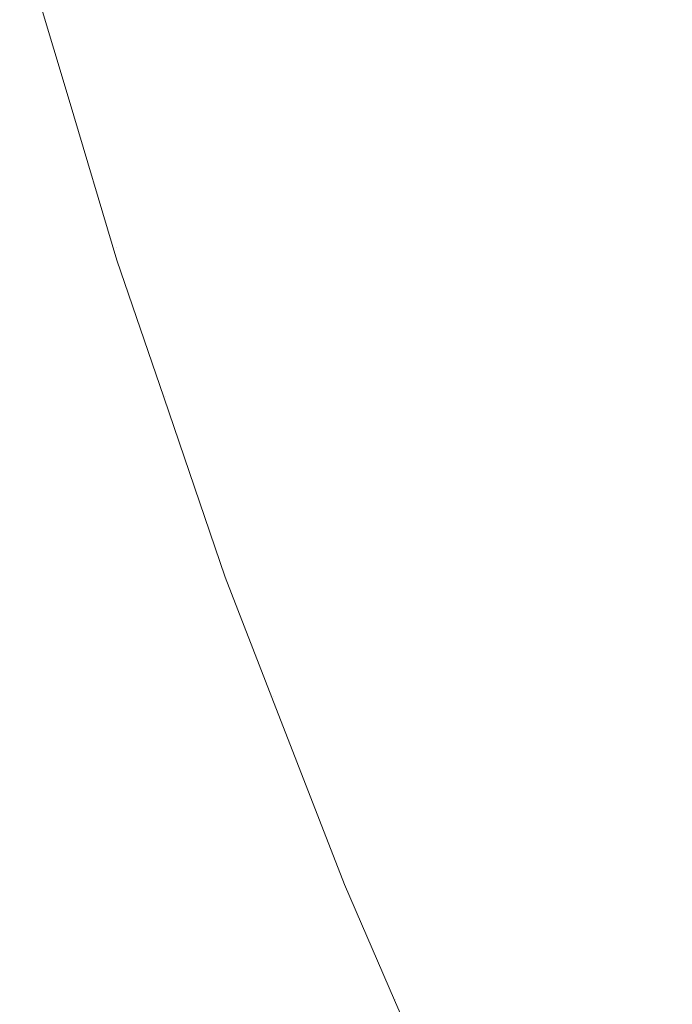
# Model space of a CAD drawing. Header units: centimetres. Extents: x -21.6 to 22.7, y 4.2 to 6.
# Tile 4 of 256: x -21.58227 to -21.57357, y 4.25432 to 4.26746. Entities that reach past the tile are written whole.
import ezdxf

# ---------------------------------------------------------------- set-up
doc = ezdxf.new("R2010")
doc.units = ezdxf.units.CM
doc.header["$LTSCALE"] = 2.54
doc.layers.add('Lucido design-1', color=7, linetype='Continuous')

# ---------------------------------------------------------------- blocks, each defined once
blk = doc.blocks.new('Gruppo-3-1')
at = {"color": 7, "linetype": 'Continuous', "lineweight": 9}
for points, invisible_edges in [([(-21.578602, 4.26769, -2276.29459), (-21.579147, 4.269574, -2276.29459), (-21.579778, 4.269319, -2276.297555), (-21.579229, 4.267419, -2276.297555)], 15), ([(-21.579229, 4.267419, -2276.946785), (-21.579778, 4.269319, -2276.946785), (-21.579147, 4.269574, -2276.94975), (-21.578602, 4.26769, -2276.94975)], 15), ([(-21.575437, 4.269059, -2276.283155), (-21.574876, 4.267241, -2276.283155), (-21.573938, 4.267674, -2276.280418), (-21.574492, 4.269468, -2276.280418)], 15), ([(-21.574492, 4.269468, -2276.963922), (-21.573938, 4.267674, -2276.963922), (-21.574876, 4.267241, -2276.961185), (-21.575437, 4.269059, -2276.961185)], 15), ([(-21.579229, 4.267419, -2276.297555), (-21.579778, 4.269319, -2276.297555), (-21.58034, 4.269092, -2276.300554), (-21.579786, 4.267178, -2276.300554)], 15), ([(-21.579786, 4.267178, -2276.943786), (-21.58034, 4.269092, -2276.943786), (-21.579778, 4.269319, -2276.946785), (-21.579229, 4.267419, -2276.946785)], 15), ([(-21.579786, 4.267178, -2276.300554), (-21.58034, 4.269092, -2276.300554), (-21.58083, 4.268894, -2276.303583), (-21.580273, 4.266967, -2276.303583)], 15), ([(-21.580273, 4.266967, -2276.940757), (-21.58083, 4.268894, -2276.940757), (-21.58034, 4.269092, -2276.943786), (-21.579786, 4.267178, -2276.943786)], 15), ([(-21.576323, 4.268676, -2276.285944), (-21.575755, 4.266835, -2276.285944), (-21.574876, 4.267241, -2276.283155), (-21.575437, 4.269059, -2276.283155)], 15), ([(-21.575437, 4.269059, -2276.961185), (-21.574876, 4.267241, -2276.961185), (-21.575755, 4.266835, -2276.958396), (-21.576323, 4.268676, -2276.958396)], 15), ([(-21.580273, 4.266967, -2276.303583), (-21.58083, 4.268894, -2276.303583), (-21.581247, 4.268725, -2276.30664), (-21.580687, 4.266788, -2276.30664)], 15), ([(-21.580687, 4.266788, -2276.9377), (-21.581247, 4.268725, -2276.9377), (-21.58083, 4.268894, -2276.940757), (-21.580273, 4.266967, -2276.940757)], 15), ([(-21.580687, 4.266788, -2276.30664), (-21.581247, 4.268725, -2276.30664), (-21.581589, 4.268586, -2276.309719), (-21.581027, 4.266641, -2276.309719)], 15), ([(-21.581027, 4.266641, -2276.934621), (-21.581589, 4.268586, -2276.934621), (-21.581247, 4.268725, -2276.9377), (-21.580687, 4.266788, -2276.9377)], 15), ([(-21.581597, 4.266394, -2276.319046), (-21.582164, 4.268354, -2276.319046), (-21.582274, 4.268594, -2276.32217), (-21.581614, 4.266384, -2276.32217)], 11), ([(-21.581614, 4.266384, -2276.32217), (-21.582274, 4.268594, -2276.32217), (-21.582274, 4.268594, -2276.92217), (-21.581614, 4.266384, -2276.92217)], 10), ([(-21.581614, 4.266384, -2276.92217), (-21.582274, 4.268594, -2276.92217), (-21.582164, 4.268354, -2276.925294), (-21.581597, 4.266394, -2276.925294)], 14), ([(-21.581027, 4.266641, -2276.309719), (-21.581589, 4.268586, -2276.309719), (-21.581857, 4.268478, -2276.312816), (-21.581293, 4.266526, -2276.312816)], 15), ([(-21.581293, 4.266526, -2276.931524), (-21.581857, 4.268478, -2276.931524), (-21.581589, 4.268586, -2276.934621), (-21.581027, 4.266641, -2276.934621)], 15), ([(-21.577147, 4.268319, -2276.288781), (-21.576572, 4.266458, -2276.288781), (-21.575755, 4.266835, -2276.285944), (-21.576323, 4.268676, -2276.285944)], 15), ([(-21.576323, 4.268676, -2276.958396), (-21.575755, 4.266835, -2276.958396), (-21.576572, 4.266458, -2276.955559), (-21.577147, 4.268319, -2276.955559)], 15), ([(-21.581293, 4.266526, -2276.312816), (-21.581857, 4.268478, -2276.312816), (-21.582049, 4.2684, -2276.315926), (-21.581483, 4.266444, -2276.315926)], 15), ([(-21.581483, 4.266444, -2276.928414), (-21.582049, 4.2684, -2276.928414), (-21.581857, 4.268478, -2276.931524), (-21.581293, 4.266526, -2276.931524)], 15), ([(-21.581483, 4.266444, -2276.315926), (-21.582049, 4.2684, -2276.315926), (-21.582164, 4.268354, -2276.319046), (-21.581597, 4.266394, -2276.319046)], 15), ([(-21.581597, 4.266394, -2276.925294), (-21.582164, 4.268354, -2276.925294), (-21.582049, 4.2684, -2276.928414), (-21.581483, 4.266444, -2276.928414)], 15), ([(-21.577908, 4.26799, -2276.291665), (-21.577327, 4.26611, -2276.291665), (-21.576572, 4.266458, -2276.288781), (-21.577147, 4.268319, -2276.288781)], 15), ([(-21.577147, 4.268319, -2276.955559), (-21.576572, 4.266458, -2276.955559), (-21.577327, 4.26611, -2276.952675), (-21.577908, 4.26799, -2276.952675)], 15), ([(-21.572358, 4.266352, -2276.277736), (-21.572944, 4.268132, -2276.277736), (-21.573938, 4.267674, -2276.280418), (-21.573344, 4.265868, -2276.280418)], 15), ([(-21.573344, 4.265868, -2276.963922), (-21.573938, 4.267674, -2276.963922), (-21.572944, 4.268132, -2276.966604), (-21.572358, 4.266352, -2276.966604)], 15), ([(-21.578602, 4.26769, -2276.29459), (-21.578016, 4.265792, -2276.29459), (-21.577327, 4.26611, -2276.291665), (-21.577908, 4.26799, -2276.291665)], 15), ([(-21.577908, 4.26799, -2276.952675), (-21.577327, 4.26611, -2276.952675), (-21.578016, 4.265792, -2276.94975), (-21.578602, 4.26769, -2276.94975)], 15), ([(-21.579229, 4.267419, -2276.297555), (-21.578638, 4.265505, -2276.297555), (-21.578016, 4.265792, -2276.29459), (-21.578602, 4.26769, -2276.29459)], 15), ([(-21.578602, 4.26769, -2276.94975), (-21.578016, 4.265792, -2276.94975), (-21.578638, 4.265505, -2276.946785), (-21.579229, 4.267419, -2276.946785)], 15), ([(-21.573344, 4.265868, -2276.280418), (-21.573938, 4.267674, -2276.280418), (-21.574876, 4.267241, -2276.283155), (-21.574274, 4.265411, -2276.283155)], 15), ([(-21.574274, 4.265411, -2276.961185), (-21.574876, 4.267241, -2276.961185), (-21.573938, 4.267674, -2276.963922), (-21.573344, 4.265868, -2276.963922)], 15), ([(-21.579786, 4.267178, -2276.300554), (-21.579191, 4.26525, -2276.300554), (-21.578638, 4.265505, -2276.297555), (-21.579229, 4.267419, -2276.297555)], 15), ([(-21.579229, 4.267419, -2276.946785), (-21.578638, 4.265505, -2276.946785), (-21.579191, 4.26525, -2276.943786), (-21.579786, 4.267178, -2276.943786)], 15), ([(-21.580273, 4.266967, -2276.303583), (-21.579674, 4.265027, -2276.303583), (-21.579191, 4.26525, -2276.300554), (-21.579786, 4.267178, -2276.300554)], 15), ([(-21.579786, 4.267178, -2276.943786), (-21.579191, 4.26525, -2276.943786), (-21.579674, 4.265027, -2276.940757), (-21.580273, 4.266967, -2276.940757)], 15), ([(-21.574274, 4.265411, -2276.283155), (-21.574876, 4.267241, -2276.283155), (-21.575755, 4.266835, -2276.285944), (-21.575145, 4.264983, -2276.285944)], 15), ([(-21.575145, 4.264983, -2276.958396), (-21.575755, 4.266835, -2276.958396), (-21.574876, 4.267241, -2276.961185), (-21.574274, 4.265411, -2276.961185)], 15), ([(-21.580687, 4.266788, -2276.30664), (-21.580084, 4.264837, -2276.30664), (-21.579674, 4.265027, -2276.303583), (-21.580273, 4.266967, -2276.303583)], 15), ([(-21.580273, 4.266967, -2276.940757), (-21.579674, 4.265027, -2276.940757), (-21.580084, 4.264837, -2276.9377), (-21.580687, 4.266788, -2276.9377)], 15), ([(-21.581027, 4.266641, -2276.309719), (-21.580422, 4.264682, -2276.309719), (-21.580084, 4.264837, -2276.30664), (-21.580687, 4.266788, -2276.30664)], 15), ([(-21.580687, 4.266788, -2276.9377), (-21.580084, 4.264837, -2276.9377), (-21.580422, 4.264682, -2276.934621), (-21.581027, 4.266641, -2276.934621)], 15), ([(-21.575145, 4.264983, -2276.285944), (-21.575755, 4.266835, -2276.285944), (-21.576572, 4.266458, -2276.288781), (-21.575956, 4.264585, -2276.288781)], 15), ([(-21.575956, 4.264585, -2276.955559), (-21.576572, 4.266458, -2276.955559), (-21.575755, 4.266835, -2276.958396), (-21.575145, 4.264983, -2276.958396)], 15), ([(-21.581293, 4.266526, -2276.312816), (-21.580686, 4.26456, -2276.312816), (-21.580422, 4.264682, -2276.309719), (-21.581027, 4.266641, -2276.309719)], 15), ([(-21.581027, 4.266641, -2276.934621), (-21.580422, 4.264682, -2276.934621), (-21.580686, 4.26456, -2276.931524), (-21.581293, 4.266526, -2276.931524)], 15), ([(-21.581483, 4.266444, -2276.315926), (-21.580874, 4.264473, -2276.315926), (-21.580686, 4.26456, -2276.312816), (-21.581293, 4.266526, -2276.312816)], 15), ([(-21.581293, 4.266526, -2276.931524), (-21.580686, 4.26456, -2276.931524), (-21.580874, 4.264473, -2276.928414), (-21.581483, 4.266444, -2276.928414)], 15), ([(-21.580988, 4.26442, -2276.319046), (-21.581597, 4.266394, -2276.319046), (-21.581614, 4.266384, -2276.32217)], 11), ([(-21.581614, 4.266384, -2276.92217), (-21.581597, 4.266394, -2276.925294), (-21.580988, 4.26442, -2276.925294)], 11), ([(-21.581614, 4.266384, -2276.32217), (-21.580977, 4.264251, -2276.32217), (-21.580988, 4.26442, -2276.319046)], 10), ([(-21.581614, 4.266384, -2276.92217), (-21.580977, 4.264251, -2276.92217), (-21.580977, 4.264251, -2276.32217), (-21.581614, 4.266384, -2276.32217)], 10), ([(-21.580988, 4.26442, -2276.925294), (-21.580977, 4.264251, -2276.92217), (-21.581614, 4.266384, -2276.92217)], 9), ([(-21.581597, 4.266394, -2276.319046), (-21.580988, 4.26442, -2276.319046), (-21.580874, 4.264473, -2276.315926), (-21.581483, 4.266444, -2276.315926)], 15), ([(-21.581483, 4.266444, -2276.928414), (-21.580874, 4.264473, -2276.928414), (-21.580988, 4.26442, -2276.925294), (-21.581597, 4.266394, -2276.925294)], 15), ([(-21.575956, 4.264585, -2276.288781), (-21.576572, 4.266458, -2276.288781), (-21.577327, 4.26611, -2276.291665), (-21.576704, 4.264217, -2276.291665)], 15), ([(-21.576704, 4.264217, -2276.952675), (-21.577327, 4.26611, -2276.952675), (-21.576572, 4.266458, -2276.955559), (-21.575956, 4.264585, -2276.955559)], 15), ([(-21.576704, 4.264217, -2276.291665), (-21.577327, 4.26611, -2276.291665), (-21.578016, 4.265792, -2276.29459), (-21.577388, 4.263881, -2276.29459)], 15), ([(-21.577388, 4.263881, -2276.94975), (-21.578016, 4.265792, -2276.94975), (-21.577327, 4.26611, -2276.952675), (-21.576704, 4.264217, -2276.952675)], 15), ([(-21.574274, 4.265411, -2276.283155), (-21.57363, 4.263571, -2276.283155), (-21.572709, 4.264051, -2276.280418), (-21.573344, 4.265868, -2276.280418)], 15), ([(-21.573344, 4.265868, -2276.963922), (-21.572709, 4.264051, -2276.963922), (-21.57363, 4.263571, -2276.961185), (-21.574274, 4.265411, -2276.961185)], 15), ([(-21.577388, 4.263881, -2276.29459), (-21.578016, 4.265792, -2276.29459), (-21.578638, 4.265505, -2276.297555), (-21.578004, 4.263579, -2276.297555)], 15), ([(-21.578004, 4.263579, -2276.946785), (-21.578638, 4.265505, -2276.946785), (-21.578016, 4.265792, -2276.94975), (-21.577388, 4.263881, -2276.94975)], 15), ([(-21.578004, 4.263579, -2276.297555), (-21.578638, 4.265505, -2276.297555), (-21.579191, 4.26525, -2276.300554), (-21.578553, 4.263309, -2276.300554)], 15), ([(-21.578553, 4.263309, -2276.943786), (-21.579191, 4.26525, -2276.943786), (-21.578638, 4.265505, -2276.946785), (-21.578004, 4.263579, -2276.946785)], 15), ([(-21.575145, 4.264983, -2276.285944), (-21.574493, 4.26312, -2276.285944), (-21.57363, 4.263571, -2276.283155), (-21.574274, 4.265411, -2276.283155)], 15), ([(-21.574274, 4.265411, -2276.961185), (-21.57363, 4.263571, -2276.961185), (-21.574493, 4.26312, -2276.958396), (-21.575145, 4.264983, -2276.958396)], 15), ([(-21.578553, 4.263309, -2276.300554), (-21.579191, 4.26525, -2276.300554), (-21.579674, 4.265027, -2276.303583), (-21.579031, 4.263074, -2276.303583)], 15), ([(-21.579031, 4.263074, -2276.940757), (-21.579674, 4.265027, -2276.940757), (-21.579191, 4.26525, -2276.943786), (-21.578553, 4.263309, -2276.943786)], 15), ([(-21.579031, 4.263074, -2276.303583), (-21.579674, 4.265027, -2276.303583), (-21.580084, 4.264837, -2276.30664), (-21.579438, 4.262874, -2276.30664)], 15), ([(-21.579438, 4.262874, -2276.9377), (-21.580084, 4.264837, -2276.9377), (-21.579674, 4.265027, -2276.940757), (-21.579031, 4.263074, -2276.940757)], 15), ([(-21.575956, 4.264585, -2276.288781), (-21.575297, 4.262701, -2276.288781), (-21.574493, 4.26312, -2276.285944), (-21.575145, 4.264983, -2276.285944)], 15), ([(-21.575145, 4.264983, -2276.958396), (-21.574493, 4.26312, -2276.958396), (-21.575297, 4.262701, -2276.955559), (-21.575956, 4.264585, -2276.955559)], 15), ([(-21.579438, 4.262874, -2276.30664), (-21.580084, 4.264837, -2276.30664), (-21.580422, 4.264682, -2276.309719), (-21.579773, 4.26271, -2276.309719)], 15), ([(-21.579773, 4.26271, -2276.934621), (-21.580422, 4.264682, -2276.934621), (-21.580084, 4.264837, -2276.9377), (-21.579438, 4.262874, -2276.9377)], 15), ([(-21.579773, 4.26271, -2276.309719), (-21.580422, 4.264682, -2276.309719), (-21.580686, 4.26456, -2276.312816), (-21.580035, 4.262581, -2276.312816)], 15), ([(-21.580035, 4.262581, -2276.931524), (-21.580686, 4.26456, -2276.931524), (-21.580422, 4.264682, -2276.934621), (-21.579773, 4.26271, -2276.934621)], 15), ([(-21.580035, 4.262581, -2276.312816), (-21.580686, 4.26456, -2276.312816), (-21.580874, 4.264473, -2276.315926), (-21.580222, 4.262489, -2276.315926)], 15), ([(-21.580222, 4.262489, -2276.928414), (-21.580874, 4.264473, -2276.928414), (-21.580686, 4.26456, -2276.931524), (-21.580035, 4.262581, -2276.931524)], 15), ([(-21.576704, 4.264217, -2276.291665), (-21.576038, 4.262314, -2276.291665), (-21.575297, 4.262701, -2276.288781), (-21.575956, 4.264585, -2276.288781)], 15), ([(-21.575956, 4.264585, -2276.955559), (-21.575297, 4.262701, -2276.955559), (-21.576038, 4.262314, -2276.952675), (-21.576704, 4.264217, -2276.952675)], 15), ([(-21.580222, 4.262489, -2276.315926), (-21.580874, 4.264473, -2276.315926), (-21.580988, 4.26442, -2276.319046), (-21.580334, 4.262434, -2276.319046)], 15), ([(-21.580334, 4.262434, -2276.925294), (-21.580988, 4.26442, -2276.925294), (-21.580874, 4.264473, -2276.928414), (-21.580222, 4.262489, -2276.928414)], 15), ([(-21.580334, 4.262434, -2276.319046), (-21.580988, 4.26442, -2276.319046), (-21.580977, 4.264251, -2276.32217)], 11), ([(-21.580977, 4.264251, -2276.92217), (-21.580988, 4.26442, -2276.925294), (-21.580334, 4.262434, -2276.925294)], 11), ([(-21.580977, 4.264251, -2276.32217), (-21.580351, 4.262423, -2276.32217), (-21.580334, 4.262434, -2276.319046)], 10), ([(-21.580351, 4.262423, -2276.32217), (-21.580977, 4.264251, -2276.32217), (-21.580977, 4.264251, -2276.92217), (-21.580351, 4.262423, -2276.92217)], 10), ([(-21.580334, 4.262434, -2276.925294), (-21.580351, 4.262423, -2276.92217), (-21.580977, 4.264251, -2276.92217)], 9), ([(-21.577388, 4.263881, -2276.29459), (-21.576715, 4.26196, -2276.29459), (-21.576038, 4.262314, -2276.291665), (-21.576704, 4.264217, -2276.291665)], 15), ([(-21.576704, 4.264217, -2276.952675), (-21.576038, 4.262314, -2276.952675), (-21.576715, 4.26196, -2276.94975), (-21.577388, 4.263881, -2276.94975)], 15), ([(-21.572031, 4.262226, -2276.280418), (-21.572709, 4.264051, -2276.280418), (-21.57363, 4.263571, -2276.283155), (-21.572943, 4.261721, -2276.283155)], 15), ([(-21.572943, 4.261721, -2276.961185), (-21.57363, 4.263571, -2276.961185), (-21.572709, 4.264051, -2276.963922), (-21.572031, 4.262226, -2276.963922)], 15), ([(-21.578004, 4.263579, -2276.297555), (-21.577327, 4.261641, -2276.297555), (-21.576715, 4.26196, -2276.29459), (-21.577388, 4.263881, -2276.29459)], 15), ([(-21.577388, 4.263881, -2276.94975), (-21.576715, 4.26196, -2276.94975), (-21.577327, 4.261641, -2276.946785), (-21.578004, 4.263579, -2276.946785)], 15), ([(-21.578553, 4.263309, -2276.300554), (-21.57787, 4.261358, -2276.300554), (-21.577327, 4.261641, -2276.297555), (-21.578004, 4.263579, -2276.297555)], 15), ([(-21.578004, 4.263579, -2276.946785), (-21.577327, 4.261641, -2276.946785), (-21.57787, 4.261358, -2276.943786), (-21.578553, 4.263309, -2276.943786)], 15), ([(-21.572943, 4.261721, -2276.283155), (-21.57363, 4.263571, -2276.283155), (-21.574493, 4.26312, -2276.285944), (-21.573798, 4.261248, -2276.285944)], 15), ([(-21.573798, 4.261248, -2276.958396), (-21.574493, 4.26312, -2276.958396), (-21.57363, 4.263571, -2276.961185), (-21.572943, 4.261721, -2276.961185)], 15), ([(-21.579031, 4.263074, -2276.303583), (-21.578344, 4.26111, -2276.303583), (-21.57787, 4.261358, -2276.300554), (-21.578553, 4.263309, -2276.300554)], 15), ([(-21.578553, 4.263309, -2276.943786), (-21.57787, 4.261358, -2276.943786), (-21.578344, 4.26111, -2276.940757), (-21.579031, 4.263074, -2276.940757)], 15), ([(-21.579438, 4.262874, -2276.30664), (-21.578748, 4.2609, -2276.30664), (-21.578344, 4.26111, -2276.303583), (-21.579031, 4.263074, -2276.303583)], 15), ([(-21.579031, 4.263074, -2276.940757), (-21.578344, 4.26111, -2276.940757), (-21.578748, 4.2609, -2276.9377), (-21.579438, 4.262874, -2276.9377)], 15), ([(-21.573798, 4.261248, -2276.285944), (-21.574493, 4.26312, -2276.285944), (-21.575297, 4.262701, -2276.288781), (-21.574594, 4.260807, -2276.288781)], 15), ([(-21.574594, 4.260807, -2276.955559), (-21.575297, 4.262701, -2276.955559), (-21.574493, 4.26312, -2276.958396), (-21.573798, 4.261248, -2276.958396)], 15), ([(-21.579773, 4.26271, -2276.309719), (-21.579079, 4.260726, -2276.309719), (-21.578748, 4.2609, -2276.30664), (-21.579438, 4.262874, -2276.30664)], 15), ([(-21.579438, 4.262874, -2276.9377), (-21.578748, 4.2609, -2276.9377), (-21.579079, 4.260726, -2276.934621), (-21.579773, 4.26271, -2276.934621)], 15), ([(-21.580035, 4.262581, -2276.312816), (-21.579338, 4.260591, -2276.312816), (-21.579079, 4.260726, -2276.309719), (-21.579773, 4.26271, -2276.309719)], 15), ([(-21.579773, 4.26271, -2276.934621), (-21.579079, 4.260726, -2276.934621), (-21.579338, 4.260591, -2276.931524), (-21.580035, 4.262581, -2276.931524)], 15), ([(-21.574594, 4.260807, -2276.288781), (-21.575297, 4.262701, -2276.288781), (-21.576038, 4.262314, -2276.291665), (-21.575328, 4.260401, -2276.291665)], 15), ([(-21.575328, 4.260401, -2276.952675), (-21.576038, 4.262314, -2276.952675), (-21.575297, 4.262701, -2276.955559), (-21.574594, 4.260807, -2276.955559)], 15), ([(-21.580222, 4.262489, -2276.315926), (-21.579524, 4.260494, -2276.315926), (-21.579338, 4.260591, -2276.312816), (-21.580035, 4.262581, -2276.312816)], 15), ([(-21.580035, 4.262581, -2276.931524), (-21.579338, 4.260591, -2276.931524), (-21.579524, 4.260494, -2276.928414), (-21.580222, 4.262489, -2276.928414)], 15), ([(-21.580351, 4.262423, -2276.32217), (-21.57953, 4.260022, -2276.32217), (-21.579635, 4.260436, -2276.319046), (-21.580334, 4.262434, -2276.319046)], 14), ([(-21.580334, 4.262434, -2276.925294), (-21.579635, 4.260436, -2276.925294), (-21.57953, 4.260022, -2276.92217), (-21.580351, 4.262423, -2276.92217)], 11), ([(-21.580351, 4.262423, -2276.92217), (-21.57953, 4.260022, -2276.92217), (-21.57953, 4.260022, -2276.32217), (-21.580351, 4.262423, -2276.32217)], 10), ([(-21.580334, 4.262434, -2276.319046), (-21.579635, 4.260436, -2276.319046), (-21.579524, 4.260494, -2276.315926), (-21.580222, 4.262489, -2276.315926)], 15), ([(-21.580222, 4.262489, -2276.928414), (-21.579524, 4.260494, -2276.928414), (-21.579635, 4.260436, -2276.925294), (-21.580334, 4.262434, -2276.925294)], 15), ([(-21.575328, 4.260401, -2276.291665), (-21.576038, 4.262314, -2276.291665), (-21.576715, 4.26196, -2276.29459), (-21.575998, 4.26003, -2276.29459)], 15), ([(-21.575998, 4.26003, -2276.94975), (-21.576715, 4.26196, -2276.94975), (-21.576038, 4.262314, -2276.952675), (-21.575328, 4.260401, -2276.952675)], 15), ([(-21.575998, 4.26003, -2276.29459), (-21.576715, 4.26196, -2276.29459), (-21.577327, 4.261641, -2276.297555), (-21.576603, 4.259695, -2276.297555)], 15), ([(-21.576603, 4.259695, -2276.946785), (-21.577327, 4.261641, -2276.946785), (-21.576715, 4.26196, -2276.94975), (-21.575998, 4.26003, -2276.94975)], 15), ([(-21.576603, 4.259695, -2276.297555), (-21.577327, 4.261641, -2276.297555), (-21.57787, 4.261358, -2276.300554), (-21.577141, 4.259397, -2276.300554)], 15), ([(-21.577141, 4.259397, -2276.943786), (-21.57787, 4.261358, -2276.943786), (-21.577327, 4.261641, -2276.946785), (-21.576603, 4.259695, -2276.946785)], 15), ([(-21.573798, 4.261248, -2276.285944), (-21.573058, 4.259368, -2276.285944), (-21.572212, 4.259865, -2276.283155), (-21.572943, 4.261721, -2276.283155)], 15), ([(-21.572943, 4.261721, -2276.961185), (-21.572212, 4.259865, -2276.961185), (-21.573058, 4.259368, -2276.958396), (-21.573798, 4.261248, -2276.958396)], 15), ([(-21.577141, 4.259397, -2276.300554), (-21.57787, 4.261358, -2276.300554), (-21.578344, 4.26111, -2276.303583), (-21.577611, 4.259137, -2276.303583)], 15), ([(-21.577611, 4.259137, -2276.940757), (-21.578344, 4.26111, -2276.940757), (-21.57787, 4.261358, -2276.943786), (-21.577141, 4.259397, -2276.943786)], 15), ([(-21.574594, 4.260807, -2276.288781), (-21.573845, 4.258906, -2276.288781), (-21.573058, 4.259368, -2276.285944), (-21.573798, 4.261248, -2276.285944)], 15), ([(-21.573798, 4.261248, -2276.958396), (-21.573058, 4.259368, -2276.958396), (-21.573845, 4.258906, -2276.955559), (-21.574594, 4.260807, -2276.955559)], 15), ([(-21.577611, 4.259137, -2276.303583), (-21.578344, 4.26111, -2276.303583), (-21.578748, 4.2609, -2276.30664), (-21.578011, 4.258916, -2276.30664)], 15), ([(-21.578011, 4.258916, -2276.9377), (-21.578748, 4.2609, -2276.9377), (-21.578344, 4.26111, -2276.940757), (-21.577611, 4.259137, -2276.940757)], 15), ([(-21.578011, 4.258916, -2276.30664), (-21.578748, 4.2609, -2276.30664), (-21.579079, 4.260726, -2276.309719), (-21.578339, 4.258734, -2276.309719)], 15), ([(-21.578339, 4.258734, -2276.934621), (-21.579079, 4.260726, -2276.934621), (-21.578748, 4.2609, -2276.9377), (-21.578011, 4.258916, -2276.9377)], 15), ([(-21.578339, 4.258734, -2276.309719), (-21.579079, 4.260726, -2276.309719), (-21.579338, 4.260591, -2276.312816), (-21.578596, 4.258592, -2276.312816)], 15), ([(-21.578596, 4.258592, -2276.931524), (-21.579338, 4.260591, -2276.931524), (-21.579079, 4.260726, -2276.934621), (-21.578339, 4.258734, -2276.934621)], 15), ([(-21.575328, 4.260401, -2276.291665), (-21.574572, 4.25848, -2276.291665), (-21.573845, 4.258906, -2276.288781), (-21.574594, 4.260807, -2276.288781)], 15), ([(-21.574594, 4.260807, -2276.955559), (-21.573845, 4.258906, -2276.955559), (-21.574572, 4.25848, -2276.952675), (-21.575328, 4.260401, -2276.952675)], 15), ([(-21.578596, 4.258592, -2276.312816), (-21.579338, 4.260591, -2276.312816), (-21.579524, 4.260494, -2276.315926), (-21.578779, 4.25849, -2276.315926)], 15), ([(-21.578779, 4.25849, -2276.928414), (-21.579524, 4.260494, -2276.928414), (-21.579338, 4.260591, -2276.931524), (-21.578596, 4.258592, -2276.931524)], 15), ([(-21.578779, 4.25849, -2276.315926), (-21.579524, 4.260494, -2276.315926), (-21.579635, 4.260436, -2276.319046), (-21.57889, 4.258429, -2276.319046)], 15), ([(-21.57889, 4.258429, -2276.925294), (-21.579635, 4.260436, -2276.925294), (-21.579524, 4.260494, -2276.928414), (-21.578779, 4.25849, -2276.928414)], 15), ([(-21.57889, 4.258429, -2276.319046), (-21.579635, 4.260436, -2276.319046), (-21.57953, 4.260022, -2276.32217)], 11), ([(-21.57953, 4.260022, -2276.92217), (-21.579635, 4.260436, -2276.925294), (-21.57889, 4.258429, -2276.925294)], 11), ([(-21.575998, 4.26003, -2276.29459), (-21.575235, 4.258091, -2276.29459), (-21.574572, 4.25848, -2276.291665), (-21.575328, 4.260401, -2276.291665)], 15), ([(-21.575328, 4.260401, -2276.952675), (-21.574572, 4.25848, -2276.952675), (-21.575235, 4.258091, -2276.94975), (-21.575998, 4.26003, -2276.94975)], 15), ([(-21.57953, 4.260022, -2276.32217), (-21.578907, 4.258416, -2276.32217), (-21.57889, 4.258429, -2276.319046)], 10), ([(-21.578907, 4.258416, -2276.32217), (-21.57953, 4.260022, -2276.32217), (-21.57953, 4.260022, -2276.92217), (-21.578907, 4.258416, -2276.92217)], 10), ([(-21.57889, 4.258429, -2276.925294), (-21.578907, 4.258416, -2276.92217), (-21.57953, 4.260022, -2276.92217)], 9), ([(-21.576603, 4.259695, -2276.297555), (-21.575834, 4.25774, -2276.297555), (-21.575235, 4.258091, -2276.29459), (-21.575998, 4.26003, -2276.29459)], 15), ([(-21.575998, 4.26003, -2276.94975), (-21.575235, 4.258091, -2276.94975), (-21.575834, 4.25774, -2276.946785), (-21.576603, 4.259695, -2276.946785)], 15), ([(-21.577141, 4.259397, -2276.300554), (-21.576366, 4.257428, -2276.300554), (-21.575834, 4.25774, -2276.297555), (-21.576603, 4.259695, -2276.297555)], 15), ([(-21.576603, 4.259695, -2276.946785), (-21.575834, 4.25774, -2276.946785), (-21.576366, 4.257428, -2276.943786), (-21.577141, 4.259397, -2276.943786)], 15), ([(-21.577611, 4.259137, -2276.303583), (-21.576831, 4.257155, -2276.303583), (-21.576366, 4.257428, -2276.300554), (-21.577141, 4.259397, -2276.300554)], 15), ([(-21.577141, 4.259397, -2276.943786), (-21.576366, 4.257428, -2276.943786), (-21.576831, 4.257155, -2276.940757), (-21.577611, 4.259137, -2276.940757)], 15), ([(-21.572272, 4.257483, -2276.285944), (-21.573058, 4.259368, -2276.285944), (-21.573845, 4.258906, -2276.288781), (-21.57305, 4.257, -2276.288781)], 15), ([(-21.57305, 4.257, -2276.955559), (-21.573845, 4.258906, -2276.955559), (-21.573058, 4.259368, -2276.958396), (-21.572272, 4.257483, -2276.958396)], 15), ([(-21.578011, 4.258916, -2276.30664), (-21.577226, 4.256923, -2276.30664), (-21.576831, 4.257155, -2276.303583), (-21.577611, 4.259137, -2276.303583)], 15), ([(-21.577611, 4.259137, -2276.940757), (-21.576831, 4.257155, -2276.940757), (-21.577226, 4.256923, -2276.9377), (-21.578011, 4.258916, -2276.9377)], 15), ([(-21.578339, 4.258734, -2276.309719), (-21.577551, 4.256733, -2276.309719), (-21.577226, 4.256923, -2276.30664), (-21.578011, 4.258916, -2276.30664)], 15), ([(-21.578011, 4.258916, -2276.9377), (-21.577226, 4.256923, -2276.9377), (-21.577551, 4.256733, -2276.934621), (-21.578339, 4.258734, -2276.934621)], 15), ([(-21.57305, 4.257, -2276.288781), (-21.573845, 4.258906, -2276.288781), (-21.574572, 4.25848, -2276.291665), (-21.573768, 4.256554, -2276.291665)], 15), ([(-21.573768, 4.256554, -2276.952675), (-21.574572, 4.25848, -2276.952675), (-21.573845, 4.258906, -2276.955559), (-21.57305, 4.257, -2276.955559)], 15), ([(-21.578596, 4.258592, -2276.312816), (-21.577805, 4.256584, -2276.312816), (-21.577551, 4.256733, -2276.309719), (-21.578339, 4.258734, -2276.309719)], 15), ([(-21.578339, 4.258734, -2276.934621), (-21.577551, 4.256733, -2276.934621), (-21.577805, 4.256584, -2276.931524), (-21.578596, 4.258592, -2276.931524)], 15), ([(-21.578779, 4.25849, -2276.315926), (-21.577987, 4.256477, -2276.315926), (-21.577805, 4.256584, -2276.312816), (-21.578596, 4.258592, -2276.312816)], 15), ([(-21.578596, 4.258592, -2276.931524), (-21.577805, 4.256584, -2276.931524), (-21.577987, 4.256477, -2276.928414), (-21.578779, 4.25849, -2276.928414)], 15), ([(-21.57889, 4.258429, -2276.319046), (-21.578096, 4.256413, -2276.319046), (-21.577987, 4.256477, -2276.315926), (-21.578779, 4.25849, -2276.315926)], 15), ([(-21.578779, 4.25849, -2276.928414), (-21.577987, 4.256477, -2276.928414), (-21.578096, 4.256413, -2276.925294), (-21.57889, 4.258429, -2276.925294)], 15), ([(-21.573768, 4.256554, -2276.291665), (-21.574572, 4.25848, -2276.291665), (-21.575235, 4.258091, -2276.29459), (-21.574424, 4.256147, -2276.29459)], 15), ([(-21.574424, 4.256147, -2276.94975), (-21.575235, 4.258091, -2276.94975), (-21.574572, 4.25848, -2276.952675), (-21.573768, 4.256554, -2276.952675)], 15), ([(-21.578907, 4.258416, -2276.32217), (-21.57794, 4.255919, -2276.32217), (-21.578096, 4.256413, -2276.319046), (-21.57889, 4.258429, -2276.319046)], 14), ([(-21.57889, 4.258429, -2276.925294), (-21.578096, 4.256413, -2276.925294), (-21.57794, 4.255919, -2276.92217), (-21.578907, 4.258416, -2276.92217)], 11), ([(-21.578907, 4.258416, -2276.92217), (-21.57794, 4.255919, -2276.92217), (-21.57794, 4.255919, -2276.32217), (-21.578907, 4.258416, -2276.32217)], 10), ([(-21.574424, 4.256147, -2276.29459), (-21.575235, 4.258091, -2276.29459), (-21.575834, 4.25774, -2276.297555), (-21.575016, 4.25578, -2276.297555)], 15), ([(-21.575016, 4.25578, -2276.946785), (-21.575834, 4.25774, -2276.946785), (-21.575235, 4.258091, -2276.94975), (-21.574424, 4.256147, -2276.94975)], 15), ([(-21.575016, 4.25578, -2276.297555), (-21.575834, 4.25774, -2276.297555), (-21.576366, 4.257428, -2276.300554), (-21.575543, 4.255453, -2276.300554)], 15), ([(-21.575543, 4.255453, -2276.943786), (-21.576366, 4.257428, -2276.943786), (-21.575834, 4.25774, -2276.946785), (-21.575016, 4.25578, -2276.946785)], 15), ([(-21.575543, 4.255453, -2276.300554), (-21.576366, 4.257428, -2276.300554), (-21.576831, 4.257155, -2276.303583), (-21.576002, 4.255168, -2276.303583)], 15), ([(-21.576002, 4.255168, -2276.940757), (-21.576831, 4.257155, -2276.940757), (-21.576366, 4.257428, -2276.943786), (-21.575543, 4.255453, -2276.943786)], 15), ([(-21.576002, 4.255168, -2276.303583), (-21.576831, 4.257155, -2276.303583), (-21.577226, 4.256923, -2276.30664), (-21.576393, 4.254925, -2276.30664)], 15), ([(-21.576393, 4.254925, -2276.9377), (-21.577226, 4.256923, -2276.9377), (-21.576831, 4.257155, -2276.940757), (-21.576002, 4.255168, -2276.940757)], 15), ([(-21.576393, 4.254925, -2276.30664), (-21.577226, 4.256923, -2276.30664), (-21.577551, 4.256733, -2276.309719), (-21.576714, 4.254726, -2276.309719)], 15), ([(-21.576714, 4.254726, -2276.934621), (-21.577551, 4.256733, -2276.934621), (-21.577226, 4.256923, -2276.9377), (-21.576393, 4.254925, -2276.9377)], 15), ([(-21.573768, 4.256554, -2276.291665), (-21.572917, 4.254624, -2276.291665), (-21.572208, 4.255089, -2276.288781), (-21.57305, 4.257, -2276.288781)], 15), ([(-21.57305, 4.257, -2276.955559), (-21.572208, 4.255089, -2276.955559), (-21.572917, 4.254624, -2276.952675), (-21.573768, 4.256554, -2276.952675)], 15), ([(-21.576714, 4.254726, -2276.309719), (-21.577551, 4.256733, -2276.309719), (-21.577805, 4.256584, -2276.312816), (-21.576965, 4.25457, -2276.312816)], 15), ([(-21.576965, 4.25457, -2276.931524), (-21.577805, 4.256584, -2276.931524), (-21.577551, 4.256733, -2276.934621), (-21.576714, 4.254726, -2276.934621)], 15), ([(-21.576965, 4.25457, -2276.312816), (-21.577805, 4.256584, -2276.312816), (-21.577987, 4.256477, -2276.315926), (-21.577145, 4.254458, -2276.315926)], 15), ([(-21.577145, 4.254458, -2276.928414), (-21.577987, 4.256477, -2276.928414), (-21.577805, 4.256584, -2276.931524), (-21.576965, 4.25457, -2276.931524)], 15), ([(-21.574424, 4.256147, -2276.29459), (-21.573565, 4.254199, -2276.29459), (-21.572917, 4.254624, -2276.291665), (-21.573768, 4.256554, -2276.291665)], 15), ([(-21.573768, 4.256554, -2276.952675), (-21.572917, 4.254624, -2276.952675), (-21.573565, 4.254199, -2276.94975), (-21.574424, 4.256147, -2276.94975)], 15), ([(-21.577145, 4.254458, -2276.315926), (-21.577987, 4.256477, -2276.315926), (-21.578096, 4.256413, -2276.319046), (-21.577253, 4.254391, -2276.319046)], 15), ([(-21.577253, 4.254391, -2276.925294), (-21.578096, 4.256413, -2276.925294), (-21.577987, 4.256477, -2276.928414), (-21.577145, 4.254458, -2276.928414)], 15), ([(-21.577253, 4.254391, -2276.319046), (-21.578096, 4.256413, -2276.319046), (-21.57794, 4.255919, -2276.32217)], 11), ([(-21.57794, 4.255919, -2276.92217), (-21.578096, 4.256413, -2276.925294), (-21.577253, 4.254391, -2276.925294)], 11), ([(-21.575016, 4.25578, -2276.297555), (-21.57415, 4.253815, -2276.297555), (-21.573565, 4.254199, -2276.29459), (-21.574424, 4.256147, -2276.29459)], 15), ([(-21.574424, 4.256147, -2276.94975), (-21.573565, 4.254199, -2276.94975), (-21.57415, 4.253815, -2276.946785), (-21.575016, 4.25578, -2276.946785)], 15), ([(-21.57794, 4.255919, -2276.32217), (-21.577271, 4.254377, -2276.32217), (-21.577253, 4.254391, -2276.319046)], 10), ([(-21.577271, 4.254377, -2276.32217), (-21.57794, 4.255919, -2276.32217), (-21.57794, 4.255919, -2276.92217), (-21.577271, 4.254377, -2276.92217)], 10), ([(-21.577253, 4.254391, -2276.925294), (-21.577271, 4.254377, -2276.92217), (-21.57794, 4.255919, -2276.92217)], 9), ([(-21.575543, 4.255453, -2276.300554), (-21.57467, 4.253474, -2276.300554), (-21.57415, 4.253815, -2276.297555), (-21.575016, 4.25578, -2276.297555)], 15), ([(-21.575016, 4.25578, -2276.946785), (-21.57415, 4.253815, -2276.946785), (-21.57467, 4.253474, -2276.943786), (-21.575543, 4.255453, -2276.943786)], 15), ([(-21.576002, 4.255168, -2276.303583), (-21.575124, 4.253176, -2276.303583), (-21.57467, 4.253474, -2276.300554), (-21.575543, 4.255453, -2276.300554)], 15), ([(-21.575543, 4.255453, -2276.943786), (-21.57467, 4.253474, -2276.943786), (-21.575124, 4.253176, -2276.940757), (-21.576002, 4.255168, -2276.940757)], 15), ([(-21.576393, 4.254925, -2276.30664), (-21.57551, 4.252923, -2276.30664), (-21.575124, 4.253176, -2276.303583), (-21.576002, 4.255168, -2276.303583)], 15), ([(-21.576002, 4.255168, -2276.940757), (-21.575124, 4.253176, -2276.940757), (-21.57551, 4.252923, -2276.9377), (-21.576393, 4.254925, -2276.9377)], 15), ([(-21.576714, 4.254726, -2276.309719), (-21.575828, 4.252714, -2276.309719), (-21.57551, 4.252923, -2276.30664), (-21.576393, 4.254925, -2276.30664)], 15), ([(-21.576393, 4.254925, -2276.9377), (-21.57551, 4.252923, -2276.9377), (-21.575828, 4.252714, -2276.934621), (-21.576714, 4.254726, -2276.934621)], 15), ([(-21.576965, 4.25457, -2276.312816), (-21.576076, 4.252552, -2276.312816), (-21.575828, 4.252714, -2276.309719), (-21.576714, 4.254726, -2276.309719)], 15), ([(-21.576714, 4.254726, -2276.934621), (-21.575828, 4.252714, -2276.934621), (-21.576076, 4.252552, -2276.931524), (-21.576965, 4.25457, -2276.931524)], 15), ([(-21.577145, 4.254458, -2276.315926), (-21.576253, 4.252435, -2276.315926), (-21.576076, 4.252552, -2276.312816), (-21.576965, 4.25457, -2276.312816)], 15), ([(-21.576965, 4.25457, -2276.931524), (-21.576076, 4.252552, -2276.931524), (-21.576253, 4.252435, -2276.928414), (-21.577145, 4.254458, -2276.928414)], 15), ([(-21.572017, 4.252691, -2276.291665), (-21.572917, 4.254624, -2276.291665), (-21.573565, 4.254199, -2276.29459), (-21.572657, 4.252248, -2276.29459)], 15), ([(-21.577271, 4.254377, -2276.32217), (-21.576217, 4.251949, -2276.32217), (-21.57636, 4.252365, -2276.319046), (-21.577253, 4.254391, -2276.319046)], 14), ([(-21.577253, 4.254391, -2276.925294), (-21.57636, 4.252365, -2276.925294), (-21.576217, 4.251949, -2276.92217), (-21.577271, 4.254377, -2276.92217)], 11), ([(-21.577253, 4.254391, -2276.319046), (-21.57636, 4.252365, -2276.319046), (-21.576253, 4.252435, -2276.315926), (-21.577145, 4.254458, -2276.315926)], 15), ([(-21.577145, 4.254458, -2276.928414), (-21.576253, 4.252435, -2276.928414), (-21.57636, 4.252365, -2276.925294), (-21.577253, 4.254391, -2276.925294)], 15), ([(-21.577271, 4.254377, -2276.92217), (-21.576217, 4.251949, -2276.92217), (-21.576217, 4.251949, -2276.32217), (-21.577271, 4.254377, -2276.32217)], 10)]:
    blk.add_3dface(points, dxfattribs=dict(at, invisible_edges=invisible_edges))
blk = doc.blocks.new('Gruppo-4-1')
at = {"color": 7}
blk.add_blockref('Gruppo-3-1', (0, 0), dxfattribs=at)

msp = doc.modelspace()

# ---------------------------------------------------------------- block references
at = {"layer": 'Lucido design-1', "color": 7}
msp.add_blockref('Gruppo-4-1', (0, 0), dxfattribs=at)

doc.saveas('drawing.dxf')
